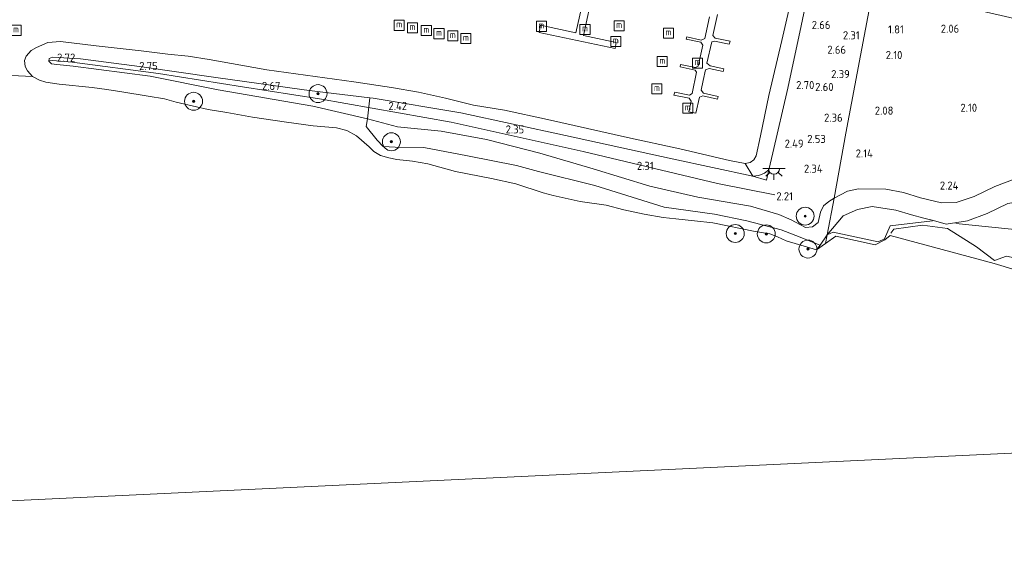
# Model space of a CAD drawing. Extents: x 141961 to 144947, y 416202 to 417778.
# Tile 84 of 122: x 143556 to 143776, y 417172 to 417292. Entities that reach past the tile are written whole.
import ezdxf
from ezdxf.enums import TextEntityAlignment as Align

# ---------------------------------------------------------------- set-up
doc = ezdxf.new("R2010")
doc.units = 0
for name, color, linetype, lineweight in [('B-ME-GR-BOOM-S', 90, 'Continuous', 25), ('B-ME-GR-GRAS-GV', 60, 'Continuous', 13), ('B-ME-GW-GROND_ZAND-GV', 7, 'Continuous', 18), ('B-ME-GW-TALUD_KRUIN-G', 90, 'Continuous', 18), ('B-ME-GW-TALUD_TEEN-G', 90, 'Continuous', 18), ('B-ME-IE-MEUBILAIR_WATERWEGMEUBILAIR-S', 150, 'Continuous', 25), ('B-ME-IE-MEUBILAIR_WEGMEUBILAIR-S', 7, 'Continuous', 25), ('B-ME-IE-TERREINAFSCHEIDING_KUNSTMATIG_HEKWERK-G', 20, 'IE-TERREINAFSCHEIDING-KUNSTMATIG', 18), ('B-ME-KW-KUNSTWERK_STEIGER-GV', 170, 'Continuous', 18), ('B-ME-OB-BEKLEDING_STORTSTEEN-GV', 30, 'Continuous', 18), ('B-ME-OB-KRIB-G', 7, 'Continuous', 18), ('B-ME-OB-OEVERVOORZIENING-G', 7, 'Continuous', 18), ('B-ME-OG-BREUKLIJN-G', 7, 'Continuous', 18), ('B-ME-OG-HOOGTELIJN-G', 7, 'Continuous', 18), ('B-ME-OG-HOOGTEPUNT-S', 7, 'Continuous', 25), ('B-ME-OG-WATER_HAVEN-GV', 170, 'Continuous', 18), ('B-ME-OG-WATER_RIVIER-GV', 130, 'Continuous', 18)]:
    doc.layers.add(name, color=color, linetype=linetype, lineweight=lineweight)
doc.styles.add('NLCS-ISO', font='NLCS-ISO.ttf')
doc.styles.add('NLCS-ISO-ANNOTATIVE-T18', font='NLCS-ISO.ttf', dxfattribs={"height": 1.8})
doc.linetypes.add('IE-TERREINAFSCHEIDING-KUNSTMATIG', pattern='A,4,[82,NLCS.SHX,S=0.75,R=90,X=0,Y=0],4,-2', length=10)

# ---------------------------------------------------------------- blocks, each defined once
blk = doc.blocks.new('SAL-HOOGTELABEL-SO')
at = {"color": 0, "linetype": 'ByBlock', "lineweight": -2, "style": 'NLCS-ISO-ANNOTATIVE-T18'}
blk.add_attdef('HOOGTE', text='', height=1.8, dxfattribs=at).set_placement((2.79, 0), align=Align.RIGHT)
blk = doc.blocks.new('SGR-BOOM_01-SO')
at = {"linetype": 'ByBlock', "lineweight": 18}
h = blk.add_hatch(color=0, dxfattribs=at)
h.dxf.hatch_style = 1
edge = h.paths.add_edge_path()
edge.add_arc((0, 0), 0.25, 0, 360)
at = {"color": 0, "linetype": 'ByBlock', "lineweight": 18}
for radius in [2, 0.25]:
    blk.add_circle((0, 0), radius, dxfattribs=at)
blk = doc.blocks.new('SIE-WATER_MEERPAAL-SO')
at = {"color": 0, "linetype": 'ByBlock', "lineweight": 18}
blk.add_lwpolyline([(-1.12, -1.12), (1.12, -1.12), (1.12, 1.12), (-1.12, 1.12)], close=True, dxfattribs=at)
at = {"color": 0, "linetype": 'ByBlock', "lineweight": 18, "style": 'NLCS-ISO'}
blk.add_text('m', height=1.5, dxfattribs=at).set_placement((0, 0.28), align=Align.MIDDLE_CENTER)
blk = doc.blocks.new('SKL-ET_OV_LICHTPUNT-SO')
at = {"color": 0, "linetype": 'ByBlock', "lineweight": 18}
for points in [[(-1.25, 0), (-2.5, 0)], [(1.25, 0), (2.5, 0)], [(-0.92, -0.85), (-1.83, -1.7)], [(0, -1.25), (0, -2.5)], [(0.92, -0.85), (1.83, -1.7)]]:
    blk.add_lwpolyline(points, dxfattribs=at)
blk.add_lwpolyline([(0, 0), (1.25, 0, -1), (-1.25, 0)], format="xyb", close=True, dxfattribs=at)

msp = doc.modelspace()

# ---------------------------------------------------------------- linework, layer by layer
at = {"layer": 'B-ME-GR-GRAS-GV'}
for points in [[(143745.54, 417294.1, 2.15), (143743.6, 417283.96, 2.38), (143740.36, 417266.59, 2.35), (143737.76, 417252.16, 2.33), (143736.56, 417251.39, 2.14), (143735.39, 417250.4, 2.13), (143734.7, 417249, 2.2), (143734.17, 417246.68, 2.06), (143732.89, 417245.75, 2.16), (143731.36, 417245.62, 1.91), (143728.2, 417247.31, 1.88), (143725.43, 417248.48, 1.91), (143719.11, 417250.32, 2.04), (143707.39, 417252.32, 2.29), (143696.67, 417254.78, 2.34), (143683.99, 417258.68, 2.38), (143672.13, 417262.18, 2.33), (143660.28, 417265.22, 2.27), (143650.15, 417267.05, 2.28), (143640.39, 417268.07, 2.29), (143633.69, 417269.82, 2.23), (143634.25, 417274.52, 2.52), (143635.01, 417274.42, 2.54), (143654.52, 417271.14, 2.43), (143677.89, 417266.07, 2.44), (143701.64, 417260.92, 2.42), (143719.6, 417257, 2.31), (143722.64, 417256.17, 2.28), (143723.17, 417258.45, 2.33), (143724.06, 417262.26, 2.49), (143727.39, 417276.63, 2.71), (143730.38, 417290.56, 2.62), (143734.29, 417308.99, 2.47)], [(143734.29, 417308.99, 2.47), (143730.38, 417290.56, 2.62), (143727.39, 417276.63, 2.71), (143724.06, 417262.26, 2.49), (143723.17, 417258.45, 2.33), (143722.25, 417257.72, 2.29), (143720.97, 417257.19, 2.14), (143719.6, 417257, 2.31), (143717.88, 417259.84, 1), (143719.05, 417260.06, 1), (143719.88, 417260.64, 1), (143720.33, 417261.53, 1), (143721.36, 417266.05, 1), (143723.18, 417275.01, 1), (143726.06, 417287.28, 1), (143728.29, 417297.04, 1)], [(143777.87, 417256.36, 2.12), (143773.6, 417254.72, 2.25), (143768.94, 417252.46, 2.31), (143764.95, 417251.16, 2.25), (143761.69, 417251.1, 2.23), (143756.98, 417252.2, 2.29), (143753.23, 417253.38, 2.34), (143749.24, 417254.12, 2.35), (143743.15, 417254.18, 2.32), (143740.7, 417253.66, 2.27), (143737.76, 417252.16, 2.33), (143740.36, 417266.59, 2.35), (143743.6, 417283.96, 2.38), (143745.54, 417294.1, 2.15), (143746.56, 417299.66, 2.18), (143755.84, 417297.43, 2.21), (143757.11, 417295.88, 2.25), (143758.96, 417296.56, 2.33), (143774.97, 417292.87, 2.33), (143792.72, 417288.77, 2.34)], [(143776.44, 417250.94, 1.73), (143771.85, 417248.73, 1.79), (143767.45, 417247.07, 1.96), (143762.75, 417246.36, 1.89), (143759.94, 417247.11, 1.76), (143757.78, 417247.64, 1.69), (143754.98, 417248.39, 1.77), (143751.48, 417249.44, 1.84), (143746.25, 417250.29, 1.72), (143742.96, 417249.6, 1.8), (143739.75, 417248.2, 1.88), (143736.17, 417243.97, 1.71), (143737.76, 417252.16, 2.33), (143740.7, 417253.66, 2.27), (143743.15, 417254.18, 2.32), (143749.24, 417254.12, 2.35), (143753.23, 417253.38, 2.34), (143756.98, 417252.2, 2.29), (143761.69, 417251.1, 2.23), (143764.95, 417251.16, 2.25), (143768.94, 417252.46, 2.31), (143773.6, 417254.72, 2.25), (143777.87, 417256.36, 2.12)]]:
    msp.add_polyline3d(points, dxfattribs=at)
for points in [[(143728.2, 417247.31, 1.88), (143731.36, 417245.62, 1.91), (143732.89, 417245.75, 2.16), (143734.17, 417246.68, 2.06), (143734.7, 417249, 2.2), (143735.39, 417250.4, 2.13), (143736.56, 417251.39, 2.14), (143737.76, 417252.16, 2.33), (143736.17, 417243.97, 1.71), (143734.6, 417241.67, 1.09), (143729.18, 417243.8, 1.46), (143725.96, 417245.09, 1.38), (143718.28, 417247.07, 1.46), (143711.04, 417248.58, 1.48), (143699.84, 417250.11, 1.65), (143684.38, 417254.98, 1.69), (143671.83, 417258.07, 1.66), (143666.93, 417259.43, 1.61), (143655.99, 417261.6, 1.57), (143646.27, 417263.41, 1.57), (143639.88, 417263.47, 1.43), (143637.19, 417263.63, 1.44), (143635.85, 417265.08, 1.39), (143633.42, 417268.12, 1.77), (143633.69, 417269.82, 2.23), (143640.39, 417268.07, 2.29), (143650.15, 417267.05, 2.28), (143660.28, 417265.22, 2.27), (143672.13, 417262.18, 2.33), (143683.99, 417258.68, 2.38), (143696.67, 417254.78, 2.34), (143707.39, 417252.32, 2.29), (143719.11, 417250.32, 2.04), (143725.43, 417248.48, 1.91)], [(143723.17, 417258.45, 2.33), (143722.64, 417256.17, 2.28), (143719.6, 417257, 2.31), (143720.97, 417257.19, 2.14), (143722.25, 417257.72, 2.29)], [(143735.86, 417242.05, 0.89), (143733.8, 417240.61, 1), (143734.6, 417241.67, 1.09), (143736.17, 417243.97, 1.71)]]:
    msp.add_polyline3d(points, close=True, dxfattribs=at)
at = {"layer": 'B-ME-GW-GROND_ZAND-GV'}
msp.add_polyline3d([(143788.99, 417232.91, 0.76), (143773.46, 417237.59, 0.82), (143750.21, 417243.82, 0.79), (143749.08, 417242.87, 0.8), (143746.91, 417241.71, 0.81), (143738.13, 417243.63, 0.77), (143735.86, 417242.05, 0.89), (143736.17, 417243.97, 1.71), (143739.75, 417248.2, 1.88), (143742.96, 417249.6, 1.8), (143746.25, 417250.29, 1.72), (143751.48, 417249.44, 1.84), (143754.98, 417248.39, 1.77), (143757.78, 417247.64, 1.69), (143759.94, 417247.11, 1.76), (143762.75, 417246.36, 1.89), (143767.45, 417247.07, 1.96), (143771.85, 417248.73, 1.79), (143776.44, 417250.94, 1.73)], dxfattribs=at)
at = {"layer": 'B-ME-GW-TALUD_KRUIN-G'}
for points in [[(143623.76, 417275.76, 2.56), (143619.59, 417276.26, 2.57), (143599.92, 417279.06, 2.65), (143582.88, 417281.46, 2.68), (143569.76, 417283.18, 2.55), (143563.46, 417283.59, 2.49), (143562.71, 417283.25, 2.45), (143562.63, 417282.64, 2.54), (143563.26, 417282.07, 2.51), (143564.47, 417281.9, 2.51), (143568.11, 417281.58, 2.56), (143585.24, 417279.33, 2.57), (143600.4, 417276.26, 2.65), (143621.5, 417272.66, 2.4), (143633.69, 417269.82, 2.23), (143640.39, 417268.07, 2.29), (143650.15, 417267.05, 2.28), (143660.28, 417265.22, 2.27), (143672.13, 417262.18, 2.33), (143683.99, 417258.68, 2.38), (143696.67, 417254.78, 2.34), (143707.39, 417252.32, 2.29), (143719.11, 417250.32, 2.04), (143725.43, 417248.48, 1.91), (143728.2, 417247.31, 1.88), (143731.36, 417245.62, 1.91), (143732.89, 417245.75, 2.16), (143734.17, 417246.68, 2.06), (143734.7, 417249, 2.2), (143735.39, 417250.4, 2.13), (143736.56, 417251.39, 2.14), (143737.76, 417252.16, 2.33), (143740.7, 417253.66, 2.27), (143743.15, 417254.18, 2.32), (143749.24, 417254.12, 2.35), (143753.23, 417253.38, 2.34), (143756.98, 417252.2, 2.29), (143761.69, 417251.1, 2.23), (143764.95, 417251.16, 2.25), (143768.94, 417252.46, 2.31), (143773.6, 417254.72, 2.25), (143777.87, 417256.36, 2.12)], [(143719.6, 417257, 2.31), (143720.97, 417257.19, 2.14), (143722.25, 417257.72, 2.29), (143723.17, 417258.45, 2.33)]]:
    msp.add_polyline3d(points, dxfattribs=at)
at = {"layer": 'B-ME-GW-TALUD_TEEN-G'}
msp.add_polyline3d([(143814.37, 417224.64, 1.25), (143810.75, 417228.63, 1.54), (143807.86, 417232.15, 1.84), (143797, 417243.79, 1.72), (143791.93, 417245.62, 1.57), (143786.49, 417248.72, 1.77), (143782.87, 417250.47, 1.6), (143779.61, 417251.49, 1.67), (143776.44, 417250.94, 1.73), (143771.85, 417248.73, 1.79), (143767.45, 417247.07, 1.96), (143762.75, 417246.36, 1.89), (143759.94, 417247.11, 1.76), (143757.78, 417247.64, 1.69), (143754.98, 417248.39, 1.77), (143751.48, 417249.44, 1.84), (143746.25, 417250.29, 1.72), (143742.96, 417249.6, 1.8), (143739.75, 417248.2, 1.88), (143736.17, 417243.97, 1.71), (143734.6, 417241.67, 1.09)], dxfattribs=at)
at = {"layer": 'B-ME-IE-TERREINAFSCHEIDING_KUNSTMATIG_HEKWERK-G'}
for points in [[(143736.11, 417319.38, 2.54), (143734.29, 417308.99, 2.47), (143730.38, 417290.56, 2.62), (143727.39, 417276.63, 2.71), (143724.06, 417262.26, 2.49), (143723.17, 417258.45, 2.33)], [(143737.76, 417252.16, 2.33), (143740.36, 417266.59, 2.35), (143743.6, 417283.96, 2.38), (143745.54, 417294.1, 2.15), (143746.56, 417299.66, 2.18), (143755.84, 417297.43, 2.21), (143757.11, 417295.88, 2.25), (143758.96, 417296.56, 2.33), (143774.97, 417292.87, 2.33), (143792.72, 417288.77, 2.34), (143811.36, 417284.24, 2.3)], [(143623.76, 417275.76, 2.56), (143634.25, 417274.52, 2.52), (143635.01, 417274.42, 2.54), (143654.52, 417271.14, 2.43), (143677.89, 417266.07, 2.44), (143701.64, 417260.92, 2.42), (143719.6, 417257, 2.31)], [(143723.17, 417258.45, 2.33), (143722.64, 417256.17, 2.28), (143719.6, 417257, 2.31)], [(143735.86, 417242.05, 0.89), (143736.17, 417243.97, 1.71), (143737.76, 417252.16, 2.33)]]:
    msp.add_polyline3d(points, dxfattribs=at)
at = {"layer": 'B-ME-KW-KUNSTWERK_STEIGER-GV'}
for points in [[(143684.02, 417298.44, 1.41), (143681.85, 417288.38, 1.41), (143689.12, 417286.85, 1.33), (143688.94, 417285.48, 1.47), (143672.02, 417289.06, 1.52), (143672.3, 417290.69, 1.45), (143680.15, 417288.97, 1.51), (143682.43, 417299.29, 1.5)], [(143711.78, 417293.09, 1.54), (143710.7, 417288.38, 1.54), (143711.24, 417287.82, 1.51), (143714.54, 417287.11, 1.48), (143714.34, 417286.45, 1.47), (143711.08, 417287.15, 1.57), (143710.46, 417286.97, 1.49), (143709.4, 417282.21, 1.45), (143710.09, 417281.63, 1.49), (143713.17, 417280.97, 1.4), (143713.02, 417280.39, 1.42), (143709.87, 417281.02, 1.49), (143709.05, 417280.74, 1.49), (143708.55, 417278.37, 1.53), (143708.09, 417276.18, 1.54), (143708.59, 417275.54, 1.51), (143711.9, 417274.81, 1.46), (143711.74, 417274.17, 1.46), (143708.46, 417274.91, 1.51), (143707.73, 417274.62, 1.51), (143706.95, 417271.07, 1.51), (143705.36, 417271.39, 1.52), (143705.9, 417273.76, 1.52), (143705.4, 417274.46, 1.52), (143702.02, 417275.12, 1.52), (143702.2, 417275.8, 1.51), (143705.52, 417275.11, 1.52), (143706.1, 417275.43, 1.53), (143707.07, 417280.26, 1.56), (143706.73, 417280.7, 1.52), (143703.44, 417281.38, 1.51), (143703.5, 417281.97, 1.5), (143706.81, 417281.24, 1.49), (143707.47, 417281.58, 1.57), (143708.47, 417286.28, 1.48), (143708.06, 417286.91, 1.49), (143704.75, 417287.58, 1.48), (143704.89, 417288.12, 1.49), (143708.13, 417287.36, 1.49), (143708.9, 417287.76, 1.49), (143709.93, 417292.58, 1.54)]]:
    msp.add_polyline3d(points, dxfattribs=at)
at = {"layer": 'B-ME-OB-BEKLEDING_STORTSTEEN-GV'}
for points in [[(143593.76, 417283.78, 1), (143598.39, 417283.05, 1), (143611.28, 417280.77, 1), (143630.66, 417278.08, 1), (143639.05, 417276.84, 1), (143645.12, 417275.76, 1), (143651.12, 417274.4, 1), (143657.37, 417272.86, 1), (143664.23, 417271.72, 1), (143673.84, 417269.65, 1), (143691.71, 417265.65, 1), (143703.37, 417263.16, 1), (143714.42, 417260.55, 1), (143717.88, 417259.84, 1), (143719.6, 417257, 2.31), (143701.64, 417260.92, 2.42), (143677.89, 417266.07, 2.44), (143654.52, 417271.14, 2.43), (143635.01, 417274.42, 2.54), (143634.25, 417274.52, 2.52), (143623.76, 417275.76, 2.56), (143619.59, 417276.26, 2.57), (143599.92, 417279.06, 2.65), (143582.88, 417281.46, 2.68), (143569.76, 417283.18, 2.55), (143563.46, 417283.59, 2.49), (143562.71, 417283.25, 2.45), (143562.63, 417282.64, 2.54), (143563.26, 417282.07, 2.51), (143564.47, 417281.9, 2.51), (143568.11, 417281.58, 2.56), (143585.24, 417279.33, 2.57), (143600.4, 417276.26, 2.65), (143621.5, 417272.66, 2.4), (143633.69, 417269.82, 2.23), (143633.42, 417268.12, 1.77), (143635.85, 417265.08, 1.39), (143637.19, 417263.63, 1.44), (143639.88, 417263.47, 1.43), (143646.27, 417263.41, 1.57), (143655.99, 417261.6, 1.57), (143666.93, 417259.43, 1.61), (143671.83, 417258.07, 1.66), (143684.38, 417254.98, 1.69), (143699.84, 417250.11, 1.65), (143711.04, 417248.58, 1.48), (143718.28, 417247.07, 1.46), (143725.96, 417245.09, 1.38), (143729.18, 417243.8, 1.46), (143734.6, 417241.67, 1.09), (143733.8, 417240.61, 1), (143727.09, 417242.58, 1), (143725.11, 417243.48, 1), (143723.42, 417244.15, 1), (143720.13, 417244.72, 1), (143710.69, 417246.62, 1), (143706.6, 417247.09, 1), (143702.48, 417247.52, 1), (143699.64, 417247.82, 1), (143695.41, 417248.59, 1), (143690.88, 417249.53, 1), (143686.92, 417250.57, 1), (143681.1, 417251.36, 1), (143675.13, 417252.72, 1), (143672.85, 417253.31, 1), (143666.77, 417255.32, 1), (143661.34, 417256.49, 1), (143653.3, 417258.04, 1), (143647.17, 417259.75, 1), (143643.77, 417260.37, 1), (143640.24, 417260.74, 1), (143638.47, 417261.09, 1), (143636.59, 417261.61, 1), (143635.1, 417262.55, 1), (143634.06, 417263.56, 1), (143631.27, 417266.02, 1), (143629.08, 417267.19, 1), (143626.78, 417267.83, 1), (143621.62, 417268.24, 1), (143615.69, 417269.09, 1), (143608.07, 417270.18, 1), (143602.37, 417271.2, 1), (143598.19, 417271.93, 1), (143595.59, 417272.48, 1), (143591.09, 417273.52, 1), (143588.42, 417274.29, 1), (143584.82, 417274.86, 1), (143578.94, 417275.84, 1), (143575.62, 417276.36, 1), (143572.3, 417276.83, 1), (143564.99, 417277.56, 1), (143562.01, 417278.02, 1), (143560.57, 417278.44, 1), (143558.99, 417279.28, 1), (143557.91, 417280.49, 1), (143557.4, 417281.46, 1), (143557.21, 417282.81, 1), (143557.64, 417283.77, 1), (143558.74, 417285.08, 1), (143559.92, 417285.69, 1), (143562.47, 417286.81, 1), (143565.26, 417287.05, 1), (143573.2, 417286.13, 1), (143583.28, 417284.96, 1), (143589.23, 417284.24, 1)], [(143634.25, 417274.52, 2.52), (143633.69, 417269.82, 2.23), (143621.5, 417272.66, 2.4), (143600.4, 417276.26, 2.65), (143585.24, 417279.33, 2.57), (143568.11, 417281.58, 2.56), (143564.47, 417281.9, 2.51), (143563.26, 417282.07, 2.51), (143562.63, 417282.64, 2.54), (143562.71, 417283.25, 2.45), (143563.46, 417283.59, 2.49), (143569.76, 417283.18, 2.55), (143582.88, 417281.46, 2.68), (143599.92, 417279.06, 2.65), (143619.59, 417276.26, 2.57), (143623.76, 417275.76, 2.56)]]:
    msp.add_polyline3d(points, close=True, dxfattribs=at)
at = {"layer": 'B-ME-OB-KRIB-G'}
msp.add_polyline3d([(143562.67, 417282.92, 2.5), (143567.88, 417282.49, 2.9), (143587.08, 417279.89, 2.97), (143605.86, 417276.92, 2.78), (143623.02, 417274.24, 2.63), (143652.35, 417269.06, 2.42), (143681.77, 417262.53, 2.38), (143711.71, 417255.41, 2.41), (143724.53, 417252.89, 2.26)], dxfattribs=at)
at = {"layer": 'B-ME-OB-OEVERVOORZIENING-G'}
for points in [[(143558.99, 417279.28, 1), (143557.91, 417280.49, 1), (143557.4, 417281.46, 1), (143557.21, 417282.81, 1), (143557.64, 417283.77, 1), (143558.74, 417285.08, 1), (143559.92, 417285.69, 1), (143562.47, 417286.81, 1), (143565.26, 417287.05, 1), (143573.2, 417286.13, 1), (143583.28, 417284.96, 1), (143589.23, 417284.24, 1), (143593.76, 417283.78, 1), (143598.39, 417283.05, 1), (143611.28, 417280.77, 1), (143630.66, 417278.08, 1), (143639.05, 417276.84, 1), (143645.12, 417275.76, 1), (143651.12, 417274.4, 1), (143657.37, 417272.86, 1), (143664.23, 417271.72, 1), (143673.84, 417269.65, 1), (143691.71, 417265.65, 1), (143703.37, 417263.16, 1), (143714.42, 417260.55, 1), (143717.88, 417259.84, 1), (143719.05, 417260.06, 1), (143719.88, 417260.64, 1), (143720.33, 417261.53, 1), (143721.36, 417266.05, 1), (143723.18, 417275.01, 1), (143726.06, 417287.28, 1), (143728.29, 417297.04, 1)], [(143558.99, 417279.28, 1), (143560.57, 417278.44, 1), (143562.01, 417278.02, 1), (143564.99, 417277.56, 1), (143572.3, 417276.83, 1), (143575.62, 417276.36, 1), (143578.94, 417275.84, 1), (143584.82, 417274.86, 1), (143588.42, 417274.29, 1), (143591.09, 417273.52, 1), (143595.59, 417272.48, 1), (143598.19, 417271.93, 1), (143602.37, 417271.2, 1), (143608.07, 417270.18, 1), (143615.69, 417269.09, 1), (143621.62, 417268.24, 1), (143626.78, 417267.83, 1), (143629.08, 417267.19, 1), (143631.27, 417266.02, 1), (143634.06, 417263.56, 1), (143635.1, 417262.55, 1), (143636.59, 417261.61, 1), (143638.47, 417261.09, 1), (143640.24, 417260.74, 1), (143643.77, 417260.37, 1), (143647.17, 417259.75, 1), (143653.3, 417258.04, 1), (143661.34, 417256.49, 1), (143666.77, 417255.32, 1), (143672.85, 417253.31, 1), (143675.13, 417252.72, 1), (143681.1, 417251.36, 1), (143686.92, 417250.57, 1), (143690.88, 417249.53, 1), (143695.41, 417248.59, 1), (143699.64, 417247.82, 1), (143702.48, 417247.52, 1), (143706.6, 417247.09, 1), (143710.69, 417246.62, 1), (143720.13, 417244.72, 1), (143723.42, 417244.15, 1), (143725.11, 417243.48, 1), (143727.09, 417242.58, 1), (143733.8, 417240.61, 1), (143735.86, 417242.05, 0.89), (143738.13, 417243.63, 0.77), (143746.91, 417241.71, 0.81), (143749.08, 417242.87, 0.8), (143750.21, 417243.82, 0.79), (143773.46, 417237.59, 0.82), (143788.99, 417232.91, 0.76)]]:
    msp.add_polyline3d(points, dxfattribs=at)
at = {"layer": 'B-ME-OG-BREUKLIJN-G'}
msp.add_polyline3d([(143807.73, 417229.73, 1.48), (143790.64, 417235.97, 1.13), (143776.2, 417239.18, 1.1), (143773.47, 417238.19, 0.92), (143769.46, 417241.25, 1.29), (143763, 417245.36, 1.35), (143757.46, 417246.08, 1.34), (143751.05, 417245.23, 0.99), (143750.39, 417244.34, 0.83)], dxfattribs=at)
at = {"layer": 'B-ME-OG-HOOGTELIJN-G'}
for points in [[(143759.7, 417247.08, 1.76), (143750.26, 417245.98, 1.69), (143748.98, 417243.05, 1.41), (143747.59, 417242.39, 1.43), (143737.55, 417244.57, 1.63), (143736.17, 417243.97, 1.71)], [(143804.65, 417233.77, 1.72), (143794.56, 417238.83, 1.37), (143780.22, 417244.93, 1.35), (143764.86, 417246.49, 1.95)]]:
    msp.add_polyline3d(points, dxfattribs=at)
at = {"layer": 'B-ME-OG-WATER_HAVEN-GV'}
msp.add_polyline3d([(143728.29, 417297.04, 1), (143726.06, 417287.28, 1), (143723.18, 417275.01, 1), (143721.36, 417266.05, 1), (143720.33, 417261.53, 1), (143719.88, 417260.64, 1), (143719.05, 417260.06, 1), (143717.88, 417259.84, 1), (143714.42, 417260.55, 1), (143703.37, 417263.16, 1), (143691.71, 417265.65, 1), (143673.84, 417269.65, 1), (143664.23, 417271.72, 1), (143657.37, 417272.86, 1), (143651.12, 417274.4, 1), (143645.12, 417275.76, 1), (143639.05, 417276.84, 1), (143630.66, 417278.08, 1), (143611.28, 417280.77, 1), (143598.39, 417283.05, 1), (143593.76, 417283.78, 1), (143589.23, 417284.24, 1), (143583.28, 417284.96, 1), (143573.2, 417286.13, 1), (143565.26, 417287.05, 1), (143562.47, 417286.81, 1), (143559.92, 417285.69, 1), (143558.74, 417285.08, 1), (143557.64, 417283.77, 1), (143557.21, 417282.81, 1), (143557.4, 417281.46, 1), (143557.91, 417280.49, 1), (143558.99, 417279.28, 1), (143507.3, 417281.74, 1)], dxfattribs=at)
at = {"layer": 'B-ME-OG-WATER_RIVIER-GV'}
for points in [[(143507.3, 417281.74, 1), (143558.99, 417279.28, 1), (143560.57, 417278.44, 1), (143562.01, 417278.02, 1), (143564.99, 417277.56, 1), (143572.3, 417276.83, 1), (143575.62, 417276.36, 1), (143578.94, 417275.84, 1), (143584.82, 417274.86, 1), (143588.42, 417274.29, 1), (143591.09, 417273.52, 1), (143595.59, 417272.48, 1), (143598.19, 417271.93, 1), (143602.37, 417271.2, 1), (143608.07, 417270.18, 1), (143615.69, 417269.09, 1), (143621.62, 417268.24, 1), (143626.78, 417267.83, 1), (143629.08, 417267.19, 1), (143631.27, 417266.02, 1), (143634.06, 417263.56, 1), (143635.1, 417262.55, 1), (143636.59, 417261.61, 1), (143638.47, 417261.09, 1), (143640.24, 417260.74, 1), (143643.77, 417260.37, 1), (143647.17, 417259.75, 1), (143653.3, 417258.04, 1), (143661.34, 417256.49, 1), (143666.77, 417255.32, 1), (143672.85, 417253.31, 1), (143675.13, 417252.72, 1), (143681.1, 417251.36, 1), (143686.92, 417250.57, 1), (143690.88, 417249.53, 1), (143695.41, 417248.59, 1), (143699.64, 417247.82, 1), (143702.48, 417247.52, 1), (143706.6, 417247.09, 1), (143710.69, 417246.62, 1), (143720.13, 417244.72, 1), (143723.42, 417244.15, 1), (143725.11, 417243.48, 1), (143727.09, 417242.58, 1), (143733.8, 417240.61, 1), (143735.86, 417242.05, 0.89), (143738.13, 417243.63, 0.77), (143746.91, 417241.71, 0.81), (143749.08, 417242.87, 0.8), (143750.21, 417243.82, 0.79), (143773.46, 417237.59, 0.82), (143788.99, 417232.91, 0.76)], [(143781.99, 417195.47, 1), (143440, 417179.21, 1)], [(143440, 417179.21, 1), (143781.99, 417195.47, 1), (143792.11, 417050.68, 1)]]:
    msp.add_polyline3d(points, dxfattribs=at)

# ---------------------------------------------------------------- block references
at = {"layer": 'B-ME-GR-BOOM-S'}
for p in [(143622.69, 417275.44, 2.38), (143594.93, 417273.73, 1.71), (143639.04, 417264.7, 2.08), (143731.29, 417248.12, 2.26), (143715.7, 417244.24, 1.14), (143722.62, 417244.16, 1), (143731.91, 417240.78, 1)]:
    msp.add_blockref('SGR-BOOM_01-SO', p, dxfattribs=at)
at = {"layer": 'B-ME-IE-MEUBILAIR_WATERWEGMEUBILAIR-S'}
for p in [(143555.34, 417289.55, 3.41), (143640.78, 417290.67, 3.87), (143643.75, 417290.09, 3.87), (143646.83, 417289.5, 3.87), (143672.48, 417290.44, 5.55), (143682.2, 417289.76, 5.89), (143689.82, 417290.55, 4), (143700.81, 417288.91, 3.37), (143649.65, 417288.81, 3.85), (143652.72, 417288.31, 3.81), (143655.65, 417287.7, 3.82), (143689.06, 417287.08, 5.71), (143699.44, 417282.59, 3.42), (143707.28, 417282.26, 5.78), (143698.24, 417276.5, 3.53), (143705.12, 417272.2, 5.72)]:
    msp.add_blockref('SIE-WATER_MEERPAAL-SO', p, dxfattribs=at)
at = {"layer": 'B-ME-IE-MEUBILAIR_WEGMEUBILAIR-S'}
msp.add_blockref('SKL-ET_OV_LICHTPUNT-SO', (143724.33, 417258.73, 2.31), dxfattribs=at)
at = {"layer": 'B-ME-OG-HOOGTEPUNT-S'}
for p, values in [((143734.13, 417289.86, 2.66), {'HOOGTE': '2.66'}), ((143750.51, 417288.85, 1.81), {'HOOGTE': '1.81'}), ((143762.84, 417289.02, 2.06), {'HOOGTE': '2.06'}), ((143740.66, 417287.55, 2.31), {'HOOGTE': '2.31'}), ((143737.61, 417284.33, 2.66), {'HOOGTE': '2.66'}), ((143565.76, 417282.58, 2.72), {'HOOGTE': '2.72'}), ((143750.18, 417283.15, 2.1), {'HOOGTE': '2.10'}), ((143584.15, 417280.7, 2.75), {'HOOGTE': '2.75'}), ((143738.45, 417278.89, 2.39), {'HOOGTE': '2.39'}), ((143611.51, 417276.26, 2.67), {'HOOGTE': '2.67'}), ((143730.55, 417276.44, 2.7), {'HOOGTE': '2.70'}), ((143734.83, 417276.03, 2.6), {'HOOGTE': '2.60'}), ((143639.74, 417271.79, 2.42), {'HOOGTE': '2.42'}), ((143748.18, 417270.75, 2.08), {'HOOGTE': '2.08'}), ((143766.83, 417271.38, 2.1), {'HOOGTE': '2.10'}), ((143736.85, 417269.17, 2.36), {'HOOGTE': '2.36'}), ((143665.86, 417266.56, 2.35), {'HOOGTE': '2.35'}), ((143733.1, 417264.44, 2.52), {'HOOGTE': '2.53'}), ((143728.15, 417263.38, 2.49), {'HOOGTE': '2.49'}), ((143743.59, 417261.2, 2.14), {'HOOGTE': '2.14'}), ((143694.73, 417258.44, 2.31), {'HOOGTE': '2.31'}), ((143732.4, 417257.8, 2.34), {'HOOGTE': '2.34'}), ((143762.67, 417254.04, 2.24), {'HOOGTE': '2.24'}), ((143725.78, 417251.65, 2.21), {'HOOGTE': '2.21'})]:
    msp.add_blockref('SAL-HOOGTELABEL-SO', p, dxfattribs=at).add_auto_attribs(values)

doc.saveas('drawing.dxf')
